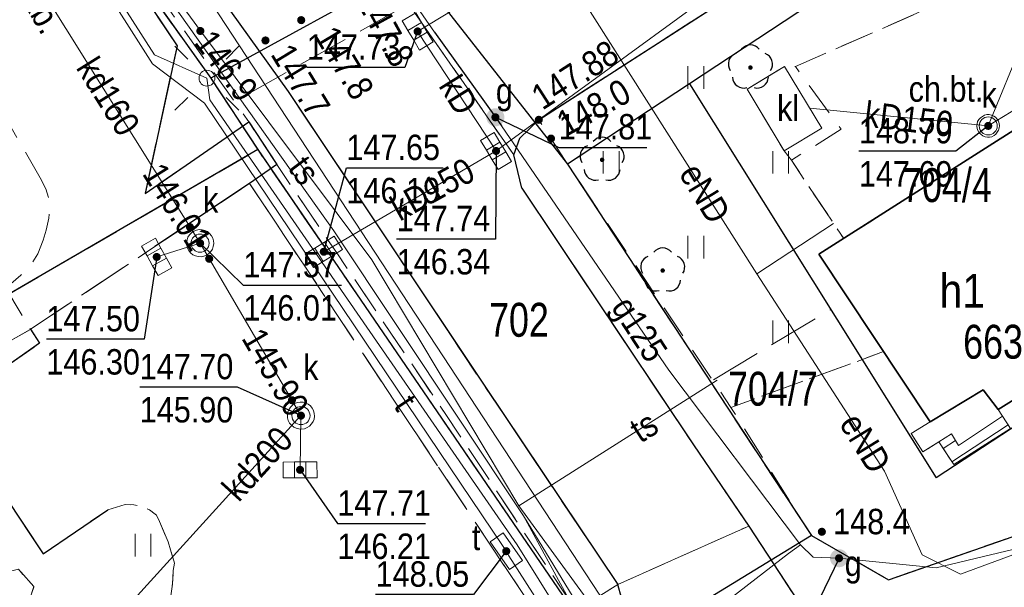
# Model space of a CAD drawing. Header units: metres. Extents: x 5548743 to 5556416, y 5707500 to 5714000.
# Tile 181 of 203: x 5554424 to 5554468, y 5710543 to 5710568. Entities that reach past the tile are written whole.
import ezdxf
from ezdxf.enums import TextEntityAlignment as Align

# ---------------------------------------------------------------- set-up
doc = ezdxf.new("R2010")
doc.units = ezdxf.units.M
doc.header["$MEASUREMENT"] = 0
for name, pattern in [('1.5_0.75', [2.25, 1.5, -0.75]), ('2.25_0.75', [3, 2.25, -0.75]), ('219-1000', [0])]:
    doc.linetypes.add(name, pattern=pattern)
doc.layers.get('0').update_dxf_attribs({"color": 2, "linetype": 'CONTINUOUS', "lineweight": 5})
for name, color, linetype in [('211-numer działki ewidencyjnej', 7, 'CONTINUOUS'), ('218-kontur użytku gruntowego', 7, 'CONTINUOUS'), ('219-działka ewidencyjna', 7, 'CONTINUOUS'), ('312-budynek ewidencyjny', 7, 'CONTINUOUS'), ('312-oznaczenie budynku ewidencyjnego', 7, 'CONTINUOUS'), ('312-oznaczenie budynku ewidencyjnego-Atr117', 7, 'CONTINUOUS'), ('352-schody', 7, 'CONTINUOUS'), ('chodnik', 7, 'CONTINUOUS'), ('chodnik-Atr17', 7, 'CONTINUOUS'), ('drzewo liściaste', 7, 'CONTINUOUS'), ('inny obiekt trwale związany z budynkiem (powierzchnia)', 7, 'CONTINUOUS'), ('jezdnia', 7, 'CONTINUOUS'), ('jezdnia-Atr17', 7, 'CONTINUOUS'), ('komora podziemna', 7, 'CONTINUOUS'), ('kratka ściekowa', 7, 'CONTINUOUS'), ('krawężnik', 7, 'CONTINUOUS'), ('latarnia', 7, 'CONTINUOUS'), ('obudowa ochronna przewodu', 7, 'CONTINUOUS'), ('osadnik  szambo', 7, 'CONTINUOUS'), ('osadnik  szambo-Atr17', 7, 'CONTINUOUS'), ('pikieta naturalna', 7, 'CONTINUOUS'), ('pikieta naturalna-Atr2', 7, 'CONTINUOUS'), ('pikieta sztuczna', 7, 'CONTINUOUS'), ('pikieta sztuczna-Atr2', 7, 'CONTINUOUS'), ('przewód elektroenergetyczny podziemny', 7, 'CONTINUOUS'), ('przewód elektroenergetyczny podziemny-Atr1', 7, 'CONTINUOUS'), ('przewód gazowy', 7, 'CONTINUOUS'), ('przewód gazowy-Atr1', 7, 'CONTINUOUS'), ('przewód kanalizacyjny', 7, 'CONTINUOUS'), ('przewód kanalizacyjny-Atr1', 7, 'CONTINUOUS'), ('przewód telekomunikacyjny podziemny', 7, 'CONTINUOUS'), ('przewód telekomunikacyjny podziemny - ob. projektowany', 7, 'CONTINUOUS'), ('przewód telekomunikacyjny podziemny-Atr1', 7, 'CONTINUOUS'), ('rzedna', 7, 'CONTINUOUS'), ('rzedna-Atr2', 7, 'CONTINUOUS'), ('rzedna-Atr3', 7, 'CONTINUOUS'), ('studnia kanalizacyjna', 7, 'CONTINUOUS'), ('szafa telekomunikacyjna lub kontener', 7, 'CONTINUOUS'), ('szafa telekomunikacyjna lub kontener-Atr17', 7, 'CONTINUOUS'), ('trawnik', 7, 'CONTINUOUS'), ('właz do komory lub kanału - okrągły', 7, 'CONTINUOUS'), ('właz do komory lub kanału - okrągły-Atr17', 7, 'CONTINUOUS'), ('zasuwa lub zawór', 7, 'CONTINUOUS'), ('zasuwa lub zawór-Atr17', 7, 'CONTINUOUS')]:
    doc.layers.add(name, color=color, linetype=linetype)
doc.styles.get("Standard").update_dxf_attribs({"font": 'Working1250', "width": 0.75})

# ---------------------------------------------------------------- blocks, each defined once
blk = doc.blocks.new('TU04')
at = {"color": 0, "linetype": 'Continuous', "lineweight": 13}
for p, q in [((0, 0), (0, 1)), ((0.7, 0), (0.7, 1))]:
    blk.add_line(p, q, dxfattribs=at)
blk = doc.blocks.new('PW01')
at = {"linetype": 'Continuous', "lineweight": 13}
h = blk.add_hatch(color=0, dxfattribs=at)
edge = h.paths.add_edge_path()
edge.add_arc((0, 0), 0.18, 0, 360)
blk = doc.blocks.new('US05')
at = {"color": 0, "linetype": 'Continuous', "lineweight": 13}
for p, q in [((-0.75, -0.35), (-0.75, 0.35)), ((-0.75, 0.35), (-0.25, 0.35)), ((-0.25, -0.35), (-0.25, 0.35)), ((-0.25, 0.35), (0.25, 0.35)), ((0.25, -0.35), (0.25, 0.35)), ((0.25, 0.35), (0.75, 0.35)), ((0.75, -0.35), (0.75, 0.35)), ((-0.75, -0.35), (-0.25, -0.35)), ((-0.25, -0.35), (0.25, -0.35)), ((0.25, -0.35), (0.75, -0.35))]:
    blk.add_line(p, q, dxfattribs=at)
blk = doc.blocks.new('US22')
at = {"color": 0, "linetype": 'Continuous', "lineweight": 0}
blk.add_circle((0, 0), 0.4, dxfattribs=at)
blk = doc.blocks.new('SM01')
at = {"color": 0, "linetype": 'Continuous', "lineweight": 13}
for p, q in [((-0.848, 0.848), (-1.414, 1.414)), ((0.849, 0.848), (1.414, 1.414)), ((-0.848, -0.849), (-1.414, -1.414)), ((0.849, -0.849), (1.414, -1.414))]:
    blk.add_line(p, q, dxfattribs=at)
blk.add_circle((0, 0), 0.35, dxfattribs=at)
blk = doc.blocks.new('OP021')
at = {"linetype": 'Continuous', "lineweight": 13}
h = blk.add_hatch(color=0, dxfattribs=at)
edge = h.paths.add_edge_path()
edge.add_arc((0, 0), 0.1, 0, 360)
at = {"color": 0, "linetype": 'Continuous', "lineweight": -3}
for centre, start, end in [((0, 0.5), 38.316, 141.684), ((-0.476, 0.154), 110.388, 213.756), ((0.476, 0.154), 326.244, 69.612), ((-0.294, -0.404), 182.272, 285.64), ((0.294, -0.404), 254.36, 357.728), ((0.294, -0.404), 254.36, 357.728)]:
    blk.add_arc(centre, 0.5, start, end, dxfattribs=at)
blk = doc.blocks.new('US25')
at = {"linetype": 'Continuous', "lineweight": 13}
h = blk.add_hatch(color=0, dxfattribs=at)
edge = h.paths.add_edge_path()
edge.add_arc((0, 0), 0.4, 0, 360)
blk = doc.blocks.new('US20')
at = {"color": 0, "linetype": 'Continuous', "lineweight": 13}
for p, q in [((-0.75, -0.35), (-0.75, 0.35)), ((-0.75, 0.35), (0.75, 0.35)), ((0.75, -0.35), (0.75, 0.35)), ((-0.75, -0.35), (0.75, -0.35))]:
    blk.add_line(p, q, dxfattribs=at)

msp = doc.modelspace()

# ---------------------------------------------------------------- linework, layer by layer
at = {"layer": '218-kontur użytku gruntowego', "color": 70, "linetype": '1.5_0.75', "lineweight": 18, "flags": 128}
for points in [[(5554432.55, 5710565.37), (5554419.53, 5710583.6)], [(5554419.53, 5710583.6), (5554432.55, 5710565.37)], [(5554467.54, 5710574.23), (5554453.72, 5710565.12)], [(5554453.72, 5710565.12), (5554467.54, 5710574.23)], [(5554434.63, 5710562.21), (5554432.55, 5710565.37)], [(5554432.55, 5710565.37), (5554434.63, 5710562.21)], [(5554453.72, 5710565.12), (5554448.33, 5710561.57)], [(5554448.33, 5710561.57), (5554453.72, 5710565.12)], [(5554397.9, 5710540.87), (5554434.63, 5710562.21)], [(5554434.63, 5710562.21), (5554397.9, 5710540.87)], [(5554450.09, 5710539.61), (5554434.63, 5710562.21)], [(5554434.63, 5710562.21), (5554450.09, 5710539.61)], [(5554448.33, 5710561.57), (5554459.12, 5710545.13)], [(5554459.12, 5710545.13), (5554448.33, 5710561.57)], [(5554462.53, 5710543.18), (5554473.56, 5710547.01)], [(5554473.56, 5710547.01), (5554462.53, 5710543.18)], [(5554459.12, 5710545.13), (5554462.53, 5710543.18)], [(5554462.53, 5710543.18), (5554459.12, 5710545.13)]]:
    msp.add_lwpolyline(points, dxfattribs=at)
at = {"layer": '219-działka ewidencyjna', "color": 94, "linetype": '219-1000', "lineweight": 30, "flags": 128}
for points in [[(5554419.53, 5710583.6), (5554432.55, 5710565.37)], [(5554467.54, 5710574.23), (5554453.72, 5710565.12)], [(5554441.5, 5710570.28), (5554432.55, 5710565.37)], [(5554441.5, 5710570.28), (5554448.33, 5710561.57)], [(5554432.55, 5710565.37), (5554434.63, 5710562.21)], [(5554453.72, 5710565.12), (5554448.33, 5710561.57)], [(5554453.72, 5710565.12), (5554464.64, 5710547.68)], [(5554434.63, 5710562.21), (5554397.9, 5710540.87)], [(5554434.63, 5710562.21), (5554450.09, 5710539.61)], [(5554448.33, 5710561.57), (5554459.12, 5710545.13)], [(5554474.55, 5710554.18), (5554464.64, 5710547.68)], [(5554462.53, 5710543.18), (5554473.56, 5710547.01)], [(5554459.12, 5710545.13), (5554450.09, 5710539.61)], [(5554459.12, 5710545.13), (5554462.53, 5710543.18)]]:
    msp.add_lwpolyline(points, dxfattribs=at)
at = {"layer": '312-budynek ewidencyjny', "color": 252, "linetype": 'Continuous', "lineweight": 35, "flags": 128}
for points in [[(5554459.45, 5710557.58), (5554469.2, 5710563.79)], [(5554464.37, 5710550.16), (5554459.45, 5710557.58)], [(5554474.12, 5710554.93), (5554467.38, 5710550.71)], [(5554466.71, 5710551.58), (5554464.37, 5710550.16)], [(5554467.38, 5710550.71), (5554466.71, 5710551.58)]]:
    msp.add_lwpolyline(points, dxfattribs=at)
at = {"layer": '352-schody', "color": 252, "linetype": 'Continuous', "lineweight": 18, "flags": 128}
msp.add_lwpolyline([(5554464.76, 5710549.28), (5554465.31, 5710549.64), (5554465.63, 5710549.12), (5554467.57, 5710550.42), (5554467.93, 5710549.87), (5554465.42, 5710548.27)], close=True, dxfattribs=at)
msp.add_lwpolyline([(5554464.76, 5710549.28), (5554465.31, 5710549.64), (5554465.63, 5710549.12), (5554467.57, 5710550.42), (5554467.93, 5710549.87), (5554465.42, 5710548.27)], close=True, dxfattribs=at)
for points in [[(5554465.334, 5710548.401), (5554467.826, 5710550.029)], [(5554464.951, 5710548.987), (5554465.494, 5710549.341)]]:
    msp.add_lwpolyline(points, dxfattribs=at)
at = {"layer": 'chodnik', "color": 252, "linetype": '1.5_0.75', "lineweight": 18, "flags": 128}
for points in [[(5554409.6, 5710545.62), (5554415.1, 5710548.81), (5554424.57, 5710554.26), (5554423.48, 5710556.08), (5554421.45, 5710554.89), (5554419.97, 5710557.46), (5554419.57, 5710558.15), (5554416.73, 5710556.51), (5554417.08, 5710555.92), (5554418.62, 5710553.3), (5554415.59, 5710551.64), (5554414.79, 5710552.95), (5554411.31, 5710550.93), (5554410.54, 5710552.2), (5554410.21, 5710552.76), (5554407.17, 5710551.01), (5554407.6, 5710550.29), (5554409.1, 5710547.77), (5554402.53, 5710543.98), (5554402, 5710544.89), (5554401.03, 5710544.35), (5554386.59, 5710567.79), (5554374.1, 5710581.99), (5554358.19, 5710600.16), (5554356.05, 5710597.82), (5554384.2, 5710565.77), (5554398.04, 5710543.15), (5554393.98, 5710542.22), (5554393.69, 5710541.86), (5554394.87, 5710540.63), (5554399, 5710541.59), (5554401.02, 5710538.25), (5554402.9, 5710535.82), (5554401.94, 5710535.09), (5554403.5, 5710533.11), (5554404.4, 5710533.82), (5554408.42, 5710528.67), (5554407.51, 5710528), (5554409.02, 5710525.97), (5554409.97, 5710526.73), (5554411.75, 5710524.49), (5554416.03, 5710519.11), (5554418.7, 5710520.56), (5554418.31, 5710521.08), (5554416.25, 5710523.69), (5554414.24, 5710526.31), (5554408.62, 5710533.5), (5554406.48, 5710536.28), (5554403.82, 5710539.7), (5554402.71, 5710541.62)], [(5554450.55, 5710542.97), (5554444.67, 5710551.74), (5554435.98, 5710564.78), (5554432.11, 5710570.18), (5554429.32, 5710574.04), (5554424.96, 5710579.93), (5554421.57, 5710584.7), (5554420.33, 5710583.2), (5554423.22, 5710578.68), (5554430.43, 5710568.81), (5554434.23, 5710563.44), (5554435.47, 5710561.55), (5554438.15, 5710557.6), (5554442.92, 5710550.53), (5554448.71, 5710541.81)], [(5554467.03, 5710576.39), (5554467.54, 5710574.23), (5554468.85, 5710570.46), (5554472.2, 5710560.9), (5554471.58, 5710560.09), (5554470.99, 5710559.7), (5554474.12, 5710554.93), (5554467.38, 5710550.71), (5554467.93, 5710549.87), (5554465.42, 5710548.27), (5554464.76, 5710549.28), (5554464.04, 5710548.83), (5554463.53, 5710549.65), (5554464.37, 5710550.16), (5554462.31, 5710553.27), (5554455.56, 5710550.8), (5554459.12, 5710545.13), (5554462.53, 5710543.18), (5554473.56, 5710547.01), (5554480.47, 5710549.41), (5554474.95, 5710560.55), (5554471.57, 5710570.9), (5554469.49, 5710578.01)], [(5554460.55, 5710558.27), (5554469.2, 5710563.79), (5554471.58, 5710560.09), (5554472.2, 5710560.9), (5554468.85, 5710570.46), (5554458.41, 5710565.89), (5554460.44, 5710563.11), (5554458.23, 5710561.74)], [(5554416.25, 5710523.69), (5554418.31, 5710521.08), (5554418.67, 5710522.47), (5554419.62, 5710522.66), (5554419.96, 5710523.65), (5554420.91, 5710523.88), (5554421.2, 5710524.77), (5554422.2, 5710524.98), (5554422.57, 5710526.02), (5554423, 5710526.28), (5554422.56, 5710527.53), (5554422.21, 5710528.72), (5554422.02, 5710529.61), (5554421.77, 5710529.57), (5554421.44, 5710528.53), (5554420.47, 5710528.35), (5554419.81, 5710529.04), (5554418.81, 5710528.84), (5554418.15, 5710529.53), (5554418.42, 5710530.5), (5554419.35, 5710530.72), (5554419.67, 5710531.68), (5554418.95, 5710532.49), (5554419.29, 5710533.47), (5554420.27, 5710533.65), (5554420.91, 5710532.95), (5554421.91, 5710533.16), (5554422.21, 5710534.11), (5554421.54, 5710534.91), (5554421.77, 5710535.86), (5554422.76, 5710536.09), (5554423.1, 5710537.09), (5554424.01, 5710537.29), (5554424.79, 5710536.43), (5554425.05, 5710536.67), (5554426.14, 5710537.52), (5554426.31, 5710537.61), (5554425.25, 5710538.62), (5554425.53, 5710539.51), (5554426.47, 5710539.7), (5554426.78, 5710540.65), (5554426.1, 5710541.44), (5554425.08, 5710541.22), (5554424.42, 5710541.96), (5554424.73, 5710542.88), (5554424.04, 5710543.64), (5554423.01, 5710543.39), (5554422.67, 5710542.45), (5554421.72, 5710542.21), (5554421.06, 5710542.9), (5554421.3, 5710543.86), (5554420.73, 5710544.48), (5554421.07, 5710545.43), (5554420.37, 5710546.19), (5554419.36, 5710545.95), (5554419.01, 5710544.97), (5554418.05, 5710544.73), (5554417.41, 5710545.45), (5554417.69, 5710546.4), (5554416.95, 5710547.19), (5554415.94, 5710546.93), (5554415.31, 5710547.69), (5554415.49, 5710548.3), (5554415.1, 5710548.81), (5554409.6, 5710545.62), (5554409.85, 5710545.29), (5554409.61, 5710544.58), (5554410.32, 5710543.84), (5554410.11, 5710542.98), (5554409.12, 5710542.67), (5554408.87, 5710541.88), (5554407.93, 5710541.56), (5554407.56, 5710540.65), (5554406.63, 5710540.37), (5554406.32, 5710539.35), (5554407.01, 5710538.56), (5554408, 5710538.75), (5554408.63, 5710538.15), (5554408.4, 5710537.11), (5554406.64, 5710536.67), (5554406.48, 5710536.28), (5554408.62, 5710533.5), (5554409.27, 5710533.64), (5554409.59, 5710534.56), (5554410.45, 5710534.8), (5554411.15, 5710534.11), (5554412.14, 5710534.31), (5554412.82, 5710533.65), (5554412.59, 5710532.68), (5554413.31, 5710531.94), (5554414.26, 5710532.12), (5554414.9, 5710531.46), (5554414.67, 5710530.56), (5554413.74, 5710530.3), (5554413.39, 5710529.31), (5554414.05, 5710528.59), (5554413.81, 5710527.68), (5554414.53, 5710526.85), (5554415.56, 5710527.04), (5554416.17, 5710526.44), (5554415.88, 5710525.47), (5554416.58, 5710524.67)], [(5554425.75, 5710529.8), (5554425.81, 5710529.6), (5554426.08, 5710528.67), (5554426.29, 5710528.2), (5554426.77, 5710527.04), (5554427.22, 5710526.64), (5554428.06, 5710526.15), (5554429.02, 5710525.66), (5554433.01, 5710525.89), (5554437.5, 5710528.21), (5554440.1, 5710529.43), (5554442.88, 5710530.78), (5554447.4, 5710532.83), (5554448.6, 5710533.68), (5554449.39, 5710534.73), (5554450.07, 5710535.93), (5554450.66, 5710537.42), (5554451.01, 5710538.73), (5554451.08, 5710540.23), (5554450.88, 5710541.78), (5554450.55, 5710542.97), (5554448.71, 5710541.81), (5554448.82, 5710540.79), (5554448.86, 5710539.7), (5554448.82, 5710538.89), (5554448.59, 5710538.09), (5554448.33, 5710537.37), (5554447.97, 5710536.56), (5554447.66, 5710536.04), (5554447.23, 5710535.45), (5554446.81, 5710535.06), (5554446.27, 5710534.72), (5554443.32, 5710533.38), (5554438.66, 5710531.16), (5554435.72, 5710529.81), (5554431.66, 5710527.63), (5554431.07, 5710527.51), (5554430.48, 5710527.46), (5554429.99, 5710527.54), (5554429.42, 5710527.8), (5554428.79, 5710528.12), (5554428.18, 5710528.57), (5554427.49, 5710529.3), (5554427.12, 5710529.62), (5554426.66, 5710529.81)]]:
    msp.add_lwpolyline(points, close=True, dxfattribs=at)
at = {"layer": 'inny obiekt trwale związany z budynkiem (powierzchnia)', "color": 252, "linetype": 'Continuous', "lineweight": 18, "flags": 128}
msp.add_lwpolyline([(5554464.37, 5710550.16), (5554466.71, 5710551.58), (5554467.38, 5710550.71), (5554467.57, 5710550.42), (5554465.63, 5710549.12), (5554465.31, 5710549.64), (5554464.76, 5710549.28), (5554464.04, 5710548.83), (5554463.53, 5710549.65)], close=True, dxfattribs=at)
at = {"layer": 'jezdnia', "color": 252, "linetype": '2.25_0.75', "lineweight": 18, "flags": 128}
for points in [[(5554445.95, 5710561.98), (5554446.22, 5710562.71), (5554447.06, 5710563.53), (5554467.03, 5710576.39), (5554469.49, 5710578.02), (5554478.11, 5710583.72), (5554479.02, 5710584.18), (5554480, 5710584.44), (5554481, 5710584.5), (5554482.06, 5710584.33), (5554483.01, 5710583.96), (5554483.8, 5710583.33), (5554484.3, 5710582.62), (5554486.11, 5710578.27), (5554490.54, 5710580.29), (5554488.04, 5710585.42), (5554487.17, 5710586.64), (5554486.27, 5710587.79), (5554485.11, 5710588.86), (5554483.76, 5710589.83), (5554482.84, 5710590.24), (5554481.87, 5710590.54), (5554480.88, 5710590.71), (5554479.86, 5710590.64), (5554478.8, 5710590.41), (5554471.11, 5710585.9), (5554442.5, 5710568.43), (5554441.78, 5710568.52), (5554441.22, 5710568.77)], [(5554450.55, 5710542.97), (5554456.35, 5710545.55), (5554453.9, 5710549.14), (5554446.31, 5710560.51), (5554445.95, 5710561.98), (5554441.22, 5710568.77), (5554439.95, 5710569.9), (5554438.36, 5710572.05), (5554434.35, 5710577.59), (5554431.23, 5710581.96), (5554429.47, 5710584.39), (5554421.57, 5710584.7), (5554424.96, 5710579.93), (5554429.32, 5710574.04), (5554432.11, 5710570.18), (5554435.98, 5710564.78), (5554444.67, 5710551.74)], [(5554420.99, 5710581.56), (5554418.77, 5710584.58), (5554415.21, 5710582.59), (5554414.55, 5710582.34), (5554414.11, 5710582.2), (5554413.55, 5710582.13), (5554413.04, 5710582.14), (5554412.51, 5710582.29), (5554411.66, 5710582.55), (5554414.34, 5710577.69), (5554415.17, 5710577.59), (5554415.54, 5710577.46), (5554425, 5710560.96), (5554425.26, 5710560.48), (5554425.39, 5710560.01), (5554425.41, 5710559.65), (5554425.39, 5710559.18), (5554425.27, 5710558.65), (5554425.14, 5710558.2), (5554424.9, 5710557.6), (5554424.61, 5710557.13), (5554424.15, 5710556.65), (5554423.48, 5710556.08), (5554424.57, 5710554.26), (5554430.08, 5710557.92), (5554434.27, 5710560.71), (5554435.47, 5710561.55), (5554434.23, 5710563.44), (5554429.65, 5710560.27), (5554431.06, 5710566.8), (5554425.95, 5710574.48), (5554423.58, 5710577.82), (5554422.28, 5710573.08), (5554419.3, 5710578.33), (5554419.24, 5710578.65), (5554419.27, 5710578.99), (5554419.4, 5710579.6), (5554419.7, 5710580.14), (5554420.07, 5710580.7), (5554420.73, 5710581.38)], [(5554412.43, 5710514.29), (5554408.24, 5710510.92), (5554418.66, 5710508.44), (5554419.59, 5710509.15), (5554420.38, 5710509.5), (5554421.46, 5710509.6), (5554422.36, 5710509.47), (5554423.16, 5710509.24), (5554423.89, 5710508.85), (5554424.46, 5710508.45), (5554428.69, 5710502.64), (5554439.05, 5710488.34), (5554439.27, 5710487.75), (5554439.32, 5710487.1), (5554439.14, 5710486.55), (5554438.1, 5710485.76), (5554437.65, 5710485.71), (5554436.85, 5710485.85), (5554441.68, 5710479.01), (5554444.19, 5710480.86), (5554442.45, 5710483.36), (5554443.47, 5710484.11), (5554467.28, 5710501.44), (5554488.48, 5710516.77), (5554505.22, 5710528.95), (5554521.64, 5710540.81), (5554534.16, 5710549.88), (5554542.28, 5710555.84), (5554542.73, 5710556.08), (5554548.69, 5710558.31), (5554550.14, 5710558.79), (5554550.8, 5710559.03), (5554551.51, 5710559.12), (5554552.37, 5710559.08), (5554553.78, 5710558.9), (5554554.78, 5710558.61), (5554555.64, 5710558.2), (5554556.75, 5710557.41), (5554557.27, 5710556.62), (5554557.72, 5710555.64), (5554562.19, 5710557.43), (5554562.14, 5710560.52), (5554558, 5710570.33), (5554557.22, 5710570.54), (5554556.66, 5710571.02), (5554556.14, 5710571.5), (5554555.73, 5710572.18), (5554551.34, 5710570.77), (5554551.5, 5710569.95), (5554551.48, 5710569.22), (5554551.26, 5710568.27), (5554550.9, 5710567.4), (5554550.49, 5710566.63), (5554550, 5710565.93), (5554549.32, 5710565.24), (5554547.89, 5710564.5), (5554545.11, 5710563.32), (5554541.28, 5710561.94), (5554534.34, 5710559.41), (5554531.12, 5710560.98), (5554521.77, 5710557.63), (5554514.14, 5710555.67), (5554512.15, 5710552.94), (5554509.31, 5710551.99), (5554508.96, 5710551.99), (5554508.15, 5710552.25), (5554507.64, 5710552.54), (5554506.95, 5710553.08), (5554506.33, 5710553.74), (5554505.62, 5710554.6), (5554504.27, 5710557.08), (5554503.76, 5710559.81), (5554500.07, 5710560.85), (5554495.64, 5710558.86), (5554496.41, 5710557.66), (5554496.92, 5710556.29), (5554497.23, 5710555.1), (5554497.4, 5710553.9), (5554497.47, 5710552.1), (5554497.29, 5710550.89), (5554497.03, 5710549.78), (5554496.59, 5710548.91), (5554496.04, 5710547.96), (5554495.73, 5710547.56), (5554494.8, 5710547.25), (5554491.67, 5710548.63), (5554486.93, 5710547.1), (5554485.39, 5710546.56), (5554480.26, 5710544.86), (5554478.27, 5710541.32), (5554476.06, 5710540.6), (5554472.16, 5710539.33), (5554470.22, 5710538.71), (5554468.48, 5710538.32), (5554467.02, 5710538.21), (5554465.68, 5710538.2), (5554464.68, 5710538.33), (5554463.62, 5710538.55), (5554462.32, 5710538.98), (5554460.78, 5710539.89), (5554459.64, 5710540.79), (5554459.04, 5710541.45), (5554456.35, 5710545.55), (5554450.55, 5710542.97), (5554450.88, 5710541.78), (5554451.08, 5710540.23), (5554451.01, 5710538.73), (5554450.66, 5710537.42), (5554450.07, 5710535.93), (5554449.39, 5710534.73), (5554448.6, 5710533.68), (5554447.4, 5710532.83), (5554442.88, 5710530.78), (5554440.1, 5710529.43), (5554437.5, 5710528.21), (5554433.01, 5710525.89), (5554428.59, 5710523.58), (5554424.16, 5710521.11), (5554422.19, 5710520.04), (5554421.57, 5710519.67), (5554417.2, 5710517.18), (5554414.65, 5710515.66)], [(5554423.49, 5710524.76), (5554423.5, 5710524.08), (5554423.27, 5710523.12), (5554422.19, 5710520.04), (5554424.16, 5710521.11), (5554428.59, 5710523.58), (5554433.01, 5710525.89), (5554429.02, 5710525.66), (5554428.06, 5710526.15), (5554427.22, 5710526.64), (5554426.77, 5710527.04), (5554426.29, 5710528.2), (5554426.08, 5710528.67), (5554425.81, 5710529.6), (5554425.75, 5710529.8), (5554425.68, 5710530.16), (5554425.67, 5710530.74), (5554425.75, 5710531.22), (5554425.92, 5710531.76), (5554426.18, 5710532.33), (5554426.53, 5710532.87), (5554426.9, 5710533.34), (5554427.37, 5710533.84), (5554427.88, 5710534.29), (5554431.3, 5710536.35), (5554431.9, 5710536.68), (5554432.79, 5710537.03), (5554433.3, 5710537.11), (5554433.82, 5710537.08), (5554434.46, 5710536.98), (5554435.04, 5710536.81), (5554435.57, 5710536.62), (5554436.05, 5710536.38), (5554436.49, 5710536.06), (5554436.99, 5710535.62), (5554437.38, 5710535.1), (5554439.15, 5710532.63), (5554448.02, 5710538.58), (5554448.29, 5710538.82), (5554448.5, 5710539), (5554448.52, 5710539.31), (5554434.27, 5710560.71), (5554430.08, 5710557.92), (5554424.57, 5710554.26), (5554424.97, 5710553.64), (5554420.86, 5710550.76), (5554425.14, 5710544.32), (5554427.99, 5710546.27), (5554428.77, 5710546.5), (5554429.14, 5710546.49), (5554429.5, 5710546.43), (5554429.84, 5710546.27), (5554430.15, 5710546.04), (5554430.29, 5710545.76), (5554430.67, 5710544.85), (5554430.94, 5710543.91), (5554430.89, 5710543.59), (5554430.85, 5710542.88), (5554430.75, 5710542.26), (5554430.35, 5710541.02), (5554429.91, 5710540.35), (5554429.16, 5710539.47), (5554428.71, 5710539.04), (5554426.31, 5710537.61), (5554426.14, 5710537.52), (5554425.05, 5710536.67), (5554424.79, 5710536.43), (5554424.46, 5710536.13), (5554423.82, 5710535.42), (5554423.29, 5710534.63), (5554422.8, 5710533.88), (5554422.53, 5710533.17), (5554422.22, 5710532.26), (5554421.97, 5710531.2), (5554422.02, 5710529.61), (5554422.21, 5710528.72), (5554422.56, 5710527.53), (5554423, 5710526.28), (5554423.34, 5710525.67), (5554423.44, 5710525.37)]]:
    msp.add_lwpolyline(points, close=True, dxfattribs=at)
at = {"layer": 'komora podziemna', "color": 34, "linetype": 'Continuous', "lineweight": 18, "flags": 128}
for points in [[(5554431.66, 5710557.64), (5554431.58, 5710557.74), (5554431.52, 5710557.85), (5554431.49, 5710557.97), (5554431.48, 5710558.09), (5554431.5, 5710558.22), (5554431.54, 5710558.33), (5554431.61, 5710558.44), (5554431.7, 5710558.53), (5554431.8, 5710558.6), (5554431.92, 5710558.65), (5554432.04, 5710558.67), (5554432.17, 5710558.66), (5554432.29, 5710558.63), (5554432.4, 5710558.58), (5554432.5, 5710558.5), (5554432.58, 5710558.4), (5554432.64, 5710558.29), (5554432.67, 5710558.17), (5554432.68, 5710558.05), (5554432.66, 5710557.92), (5554432.62, 5710557.81), (5554432.55, 5710557.7), (5554432.46, 5710557.61), (5554432.36, 5710557.54), (5554432.24, 5710557.49), (5554432.12, 5710557.47), (5554431.99, 5710557.48), (5554431.87, 5710557.51), (5554431.76, 5710557.56)], [(5554436.12, 5710550.01), (5554436.04, 5710550.11), (5554435.98, 5710550.22), (5554435.95, 5710550.34), (5554435.94, 5710550.46), (5554435.96, 5710550.59), (5554436, 5710550.7), (5554436.07, 5710550.81), (5554436.16, 5710550.9), (5554436.26, 5710550.97), (5554436.38, 5710551.02), (5554436.5, 5710551.04), (5554436.63, 5710551.03), (5554436.75, 5710551), (5554436.86, 5710550.95), (5554436.96, 5710550.87), (5554437.04, 5710550.77), (5554437.1, 5710550.66), (5554437.13, 5710550.54), (5554437.14, 5710550.42), (5554437.12, 5710550.29), (5554437.08, 5710550.18), (5554437.01, 5710550.07), (5554436.92, 5710549.98), (5554436.82, 5710549.91), (5554436.7, 5710549.86), (5554436.58, 5710549.84), (5554436.45, 5710549.85), (5554436.33, 5710549.88), (5554436.22, 5710549.93)]]:
    msp.add_lwpolyline(points, close=True, dxfattribs=at)
at = {"layer": 'krawężnik', "color": 252, "linetype": 'Continuous', "lineweight": 25, "flags": 128}
for points in [[(5554421.57, 5710584.7), (5554424.96, 5710579.93), (5554429.32, 5710574.04), (5554432.11, 5710570.18), (5554435.98, 5710564.78), (5554444.67, 5710551.74), (5554450.55, 5710542.97)], [(5554446.31, 5710560.51), (5554445.95, 5710561.98), (5554446.22, 5710562.71), (5554447.06, 5710563.53), (5554467.03, 5710576.39), (5554469.49, 5710578.02), (5554478.11, 5710583.72), (5554479.02, 5710584.18), (5554480, 5710584.44), (5554481, 5710584.5), (5554482.06, 5710584.33), (5554483.01, 5710583.96), (5554483.8, 5710583.33), (5554484.3, 5710582.62), (5554486.11, 5710578.27)], [(5554423.58, 5710577.82), (5554425.95, 5710574.48), (5554431.06, 5710566.8), (5554429.65, 5710560.27), (5554434.23, 5710563.44), (5554435.47, 5710561.55), (5554434.27, 5710560.71), (5554430.08, 5710557.92)], [(5554446.31, 5710560.51), (5554453.9, 5710549.14), (5554456.35, 5710545.55)], [(5554424.57, 5710554.26), (5554424.97, 5710553.64), (5554420.86, 5710550.76), (5554425.14, 5710544.32), (5554427.99, 5710546.27)], [(5554456.35, 5710545.55), (5554459.04, 5710541.45), (5554459.64, 5710540.79), (5554460.78, 5710539.89), (5554462.32, 5710538.98), (5554463.62, 5710538.55), (5554464.68, 5710538.33), (5554465.68, 5710538.2), (5554467.02, 5710538.21), (5554468.48, 5710538.32)], [(5554408.24, 5710510.92), (5554412.43, 5710514.29), (5554414.65, 5710515.66), (5554417.2, 5710517.18), (5554421.57, 5710519.67), (5554422.19, 5710520.04), (5554424.16, 5710521.11), (5554428.59, 5710523.58), (5554433.01, 5710525.89), (5554437.5, 5710528.21), (5554440.1, 5710529.43), (5554442.88, 5710530.78), (5554447.4, 5710532.83), (5554448.6, 5710533.68), (5554449.39, 5710534.73), (5554450.07, 5710535.93), (5554450.66, 5710537.42), (5554451.01, 5710538.73), (5554451.08, 5710540.23), (5554450.88, 5710541.78), (5554450.55, 5710542.97)]]:
    msp.add_lwpolyline(points, dxfattribs=at)
at = {"layer": 'obudowa ochronna przewodu', "color": 252, "linetype": 'Continuous', "lineweight": 25, "flags": 128}
msp.add_lwpolyline([(5554442.44, 5710567.41), (5554445.14, 5710563.64), (5554445.41, 5710563.26)], dxfattribs=at)
at = {"layer": 'osadnik  szambo', "color": 34, "linetype": 'Continuous', "lineweight": 18, "flags": 128}
msp.add_lwpolyline([(5554457.91, 5710562.15), (5554456.27, 5710564.89), (5554457.93, 5710565.89), (5554459.58, 5710563.16)], close=True, dxfattribs=at)
at = {"layer": 'przewód elektroenergetyczny podziemny', "color": 1, "linetype": 'Continuous', "lineweight": 18, "flags": 128}
for points in [[(5554447.43, 5710536.26), (5554449.38, 5710538.96), (5554449.1, 5710539.91), (5554446.11, 5710544.72), (5554432.51, 5710564.42), (5554432.38, 5710565.37), (5554430.06, 5710566.41), (5554417.46, 5710586.08)], [(5554447.05, 5710571.93), (5554456.71, 5710556.71)], [(5554456.71, 5710556.71), (5554460.1, 5710558.94)], [(5554456.71, 5710556.71), (5554462.35, 5710547.98), (5554464.02, 5710544.28), (5554465.71, 5710543.42), (5554488.21, 5710551.73)]]:
    msp.add_lwpolyline(points, dxfattribs=at)
at = {"layer": 'przewód gazowy', "color": 40, "linetype": 'Continuous', "lineweight": 18, "flags": 128}
for points in [[(5554458.63, 5710544.72), (5554452.81, 5710552.45), (5554445.41, 5710563.26), (5554445.14, 5710563.64), (5554442.44, 5710567.41), (5554430.23, 5710585.03), (5554427.69, 5710587.53), (5554416.65, 5710602.98)], [(5554458.63, 5710544.72), (5554459.19, 5710544.18), (5554460.34, 5710544.13), (5554464.63, 5710543.71), (5554473.57, 5710545.84), (5554492.46, 5710552.44), (5554496.44, 5710554.43), (5554504.73, 5710557.18), (5554535.09, 5710563.07), (5554548.06, 5710567.83)], [(5554458.63, 5710544.72), (5554458.1, 5710544.34), (5554451.6, 5710539.31), (5554451.16, 5710539.12), (5554449.01, 5710537.31), (5554447.71, 5710535.78), (5554439.6, 5710531.12), (5554415.09, 5710517.86), (5554410.42, 5710514.68), (5554410.59, 5710513.89), (5554417.1, 5710505.78)], [(5554458.63, 5710544.72), (5554458.1, 5710544.34), (5554451.6, 5710539.31), (5554451.16, 5710539.12), (5554449.01, 5710537.31), (5554447.71, 5710535.78), (5554439.6, 5710531.12), (5554415.09, 5710517.86), (5554410.42, 5710514.68), (5554410.59, 5710513.89), (5554417.1, 5710505.78)]]:
    msp.add_lwpolyline(points, dxfattribs=at)
at = {"layer": 'przewód kanalizacyjny', "color": 34, "linetype": 'Continuous', "lineweight": 18, "flags": 128}
for points in [[(5554482.09, 5710589.07), (5554445.17, 5710562.15)], [(5554436.54, 5710550.44), (5554432.08, 5710558.07), (5554421.68, 5710574.68), (5554420.88, 5710581.74)], [(5554466.94, 5710563.26), (5554473.24, 5710578.62)], [(5554441.7, 5710567.44), (5554454.96, 5710575.49)], [(5554445.17, 5710562.15), (5554441.7, 5710567.44)], [(5554466.94, 5710563.26), (5554468.63, 5710564.29), (5554480.43, 5710564.43)], [(5554459.05, 5710564.05), (5554466.94, 5710563.26)], [(5554445.17, 5710562.15), (5554437.55, 5710557.69)], [(5554430.16, 5710557.46), (5554432.08, 5710558.07)], [(5554430.94, 5710510.08), (5554421.93, 5710525.08), (5554420.92, 5710527.11), (5554423.38, 5710535.95), (5554436.54, 5710550.44)], [(5554436.54, 5710550.44), (5554436.5, 5710548.04)]]:
    msp.add_lwpolyline(points, dxfattribs=at)
at = {"layer": 'przewód telekomunikacyjny podziemny', "color": 30, "linetype": 'Continuous', "lineweight": 18, "flags": 128}
for points in [[(5554446.39, 5710546), (5554438, 5710558.61), (5554420.23, 5710583.63), (5554400.56, 5710611.46), (5554390.86, 5710625.65), (5554379.37, 5710640.87), (5554363.85, 5710660.95), (5554356.41, 5710670.49), (5554340.96, 5710690.97), (5554324.08, 5710713.52), (5554322.07, 5710717.37), (5554318.83, 5710725.14), (5554317.4, 5710729.49), (5554313.96, 5710747.36), (5554310.1, 5710767.3), (5554307.07, 5710783.72), (5554304.42, 5710793.03), (5554300.46, 5710804.82), (5554292.87, 5710822.58)], [(5554463.96, 5710526.5), (5554462.85, 5710526.03), (5554461.35, 5710526.43), (5554450.63, 5710541.17), (5554432.61, 5710568.64), (5554418.97, 5710587.2), (5554405.21, 5710606.55), (5554390.24, 5710627.44), (5554367.89, 5710656.4), (5554350.5, 5710678.99), (5554328.33, 5710708.59)], [(5554451.62, 5710615.26), (5554451.25, 5710615.01), (5554445.5, 5710612.03), (5554439.88, 5710609.43), (5554431.8, 5710606.18), (5554420.5, 5710599.89), (5554413.04, 5710595.05), (5554418.43, 5710587.27), (5554421.85, 5710580.69), (5554423.62, 5710578.89), (5554425.07, 5710576.9), (5554428.95, 5710571.78), (5554432.09, 5710567.46), (5554439.67, 5710557.33), (5554446.17, 5710546.45), (5554449.55, 5710541.81), (5554450.74, 5710539.67), (5554440.28, 5710534.28), (5554434.87, 5710531.22), (5554426.77, 5710526.7), (5554421.99, 5710524.3), (5554412.76, 5710518.69), (5554409.67, 5710523.11), (5554408.89, 5710523.91)], [(5554417.46, 5710586.08), (5554417.53, 5710585.55), (5554429.97, 5710566), (5554432.27, 5710564.26), (5554445.48, 5710544.65), (5554445.62, 5710544.44), (5554445.73, 5710544.23), (5554449.01, 5710539.11), (5554441.92, 5710533.29), (5554441.76, 5710533.08), (5554441.56, 5710532.94), (5554421.13, 5710522.34)], [(5554446.17, 5710546.45), (5554454.95, 5710552.01)], [(5554459.32, 5710524.83), (5554446.39, 5710546)], [(5554458.1, 5710524.46), (5554446.39, 5710546)]]:
    msp.add_lwpolyline(points, dxfattribs=at)
at = {"layer": 'przewód telekomunikacyjny podziemny - ob. projektowany', "color": 30, "linetype": '2.25_0.75', "lineweight": 18, "flags": 128}
for points in [[(5554433.92, 5710564.52), (5554442.34, 5710569.24), (5554445.79, 5710570.61), (5554446.81, 5710571.3), (5554448.6, 5710572.49), (5554454.86, 5710576.18), (5554456.75, 5710577.29), (5554461.6, 5710580.24), (5554461.94, 5710580.44), (5554466.03, 5710583.31), (5554471.26, 5710586.77), (5554470.75, 5710587.7)], [(5554454.78, 5710552.03), (5554459.97, 5710555.13)]]:
    msp.add_lwpolyline(points, dxfattribs=at)
at = {"layer": 'rzedna-Atr2', "color": 252, "flags": 128}
for points in [[(5554441.7, 5710567.44), (5554441.13, 5710565.84), (5554436.8, 5710565.84)], [(5554445.14, 5710563.64), (5554447.94, 5710562.31), (5554451.832, 5710562.31)], [(5554466.94, 5710563.26), (5554465.5, 5710562.14), (5554461.217, 5710562.14)], [(5554445.17, 5710562.15), (5554445.15, 5710558.25), (5554440.772, 5710558.25)], [(5554437.55, 5710557.69), (5554438.55, 5710561.4), (5554442.833, 5710561.4)], [(5554432.08, 5710558.07), (5554433.99, 5710556.21), (5554438.328, 5710556.21)], [(5554430.16, 5710557.46), (5554429.6, 5710553.82), (5554425.278, 5710553.82)], [(5554436.54, 5710550.44), (5554433.73, 5710551.7), (5554429.408, 5710551.7)], [(5554436.5, 5710548.04), (5554438.15, 5710545.66), (5554442.042, 5710545.66)], [(5554445.62, 5710544.44), (5554444.17, 5710542.52), (5554439.84, 5710542.52)], [(5554460.34, 5710544.13), (5554458.82, 5710540.99), (5554454.497, 5710540.99)]]:
    msp.add_lwpolyline(points, dxfattribs=at)
at = {"layer": 'studnia kanalizacyjna', "color": 34, "linetype": 'Continuous', "lineweight": 18, "flags": 128}
msp.add_lwpolyline([(5554467.44, 5710563.27), (5554467.43, 5710563.17), (5554467.4, 5710563.07), (5554467.34, 5710562.98), (5554467.28, 5710562.9), (5554467.2, 5710562.83), (5554467.1, 5710562.78), (5554467, 5710562.76), (5554466.9, 5710562.76), (5554466.8, 5710562.78), (5554466.7, 5710562.82), (5554466.62, 5710562.88), (5554466.54, 5710562.96), (5554466.48, 5710563.05), (5554466.45, 5710563.15), (5554466.44, 5710563.25), (5554466.45, 5710563.35), (5554466.47, 5710563.45), (5554466.53, 5710563.54), (5554466.6, 5710563.62), (5554466.68, 5710563.68), (5554466.78, 5710563.73), (5554466.88, 5710563.76), (5554466.98, 5710563.76), (5554467.08, 5710563.74), (5554467.18, 5710563.69), (5554467.26, 5710563.64), (5554467.33, 5710563.56), (5554467.39, 5710563.47), (5554467.42, 5710563.37)], close=True, dxfattribs=at)
at = {"layer": 'trawnik', "color": 252, "linetype": '1.5_0.75', "lineweight": 18, "flags": 128}
for points in [[(5554467.03, 5710576.39), (5554447.06, 5710563.53), (5554448.33, 5710561.57), (5554455.56, 5710550.8), (5554462.31, 5710553.27), (5554459.45, 5710557.58), (5554460.55, 5710558.27), (5554458.23, 5710561.74), (5554457.91, 5710562.15), (5554456.27, 5710564.89), (5554457.93, 5710565.89), (5554458.41, 5710565.89), (5554468.85, 5710570.46), (5554467.54, 5710574.23)], [(5554434.27, 5710560.71), (5554448.52, 5710539.31), (5554448.5, 5710539), (5554448.29, 5710538.82), (5554448.02, 5710538.58), (5554439.15, 5710532.63), (5554437.38, 5710535.1), (5554436.99, 5710535.62), (5554436.49, 5710536.06), (5554436.05, 5710536.38), (5554435.57, 5710536.62), (5554435.04, 5710536.81), (5554434.46, 5710536.98), (5554433.82, 5710537.08), (5554433.3, 5710537.11), (5554432.79, 5710537.03), (5554431.9, 5710536.68), (5554431.3, 5710536.35), (5554427.88, 5710534.29), (5554427.37, 5710533.84), (5554426.9, 5710533.34), (5554426.53, 5710532.87), (5554426.18, 5710532.33), (5554425.92, 5710531.76), (5554425.75, 5710531.22), (5554425.67, 5710530.74), (5554425.68, 5710530.16), (5554425.75, 5710529.8), (5554426.66, 5710529.81), (5554427.12, 5710529.62), (5554427.49, 5710529.3), (5554428.18, 5710528.57), (5554428.79, 5710528.12), (5554429.42, 5710527.8), (5554429.99, 5710527.54), (5554430.48, 5710527.46), (5554431.07, 5710527.51), (5554431.66, 5710527.63), (5554435.72, 5710529.81), (5554438.66, 5710531.16), (5554443.32, 5710533.38), (5554446.27, 5710534.72), (5554446.81, 5710535.06), (5554447.23, 5710535.45), (5554447.66, 5710536.04), (5554447.97, 5710536.56), (5554448.33, 5710537.37), (5554448.59, 5710538.09), (5554448.82, 5710538.89), (5554448.86, 5710539.7), (5554448.82, 5710540.79), (5554448.71, 5710541.81), (5554442.92, 5710550.53), (5554438.15, 5710557.6), (5554435.47, 5710561.55)], [(5554425.14, 5710544.32), (5554420.86, 5710550.76), (5554424.97, 5710553.64), (5554424.57, 5710554.26), (5554415.1, 5710548.81), (5554415.49, 5710548.3), (5554415.31, 5710547.69), (5554415.94, 5710546.93), (5554416.95, 5710547.19), (5554417.69, 5710546.4), (5554417.41, 5710545.45), (5554418.05, 5710544.73), (5554419.01, 5710544.97), (5554419.36, 5710545.95), (5554420.37, 5710546.19), (5554421.07, 5710545.43), (5554420.73, 5710544.48), (5554421.3, 5710543.86), (5554421.06, 5710542.9), (5554421.72, 5710542.21), (5554422.67, 5710542.45), (5554423.01, 5710543.39), (5554424.04, 5710543.64), (5554424.73, 5710542.88), (5554424.42, 5710541.96), (5554425.08, 5710541.22), (5554426.1, 5710541.44), (5554426.78, 5710540.65), (5554426.47, 5710539.7), (5554425.53, 5710539.51), (5554425.25, 5710538.62), (5554426.31, 5710537.61), (5554428.71, 5710539.04), (5554429.16, 5710539.47), (5554429.91, 5710540.35), (5554430.35, 5710541.02), (5554430.61, 5710541.59), (5554430.75, 5710542.26), (5554430.85, 5710542.88), (5554430.89, 5710543.59), (5554430.94, 5710543.91), (5554430.67, 5710544.85), (5554430.29, 5710545.76), (5554430.15, 5710546.04), (5554429.84, 5710546.27), (5554429.5, 5710546.43), (5554429.14, 5710546.49), (5554428.77, 5710546.5), (5554427.99, 5710546.27)]]:
    msp.add_lwpolyline(points, close=True, dxfattribs=at)

# ---------------------------------------------------------------- block references
at = {"layer": 'drzewo liściaste', "color": 3, "linetype": 'Continuous', "lineweight": 18}
for p in [(5554456.42, 5710565.84), (5554449.86, 5710561.76), (5554452.54, 5710556.86)]:
    msp.add_blockref('OP021', p, dxfattribs=at)
at = {"layer": 'kratka ściekowa', "color": 34, "linetype": 'Continuous', "lineweight": 18}
for p, rotation in [((5554441.7, 5710567.44), 300.669), ((5554445.17, 5710562.15), 301.139), ((5554430.16, 5710557.46), 299.163), ((5554437.55, 5710557.69), 31.626), ((5554436.5, 5710548.04), 0.256)]:
    msp.add_blockref('US05', p, dxfattribs=dict(at, rotation=rotation))
at = {"layer": 'latarnia', "color": 252, "linetype": 'Continuous', "lineweight": 18}
msp.add_blockref('SM01', (5554432.38, 5710565.37), dxfattribs=at)
at = {"layer": 'pikieta naturalna', "color": 252, "linetype": 'Continuous', "lineweight": 13}
for p in [(5554436.55, 5710567.94), (5554434.97, 5710567.04), (5554447.6, 5710562.7), (5554459.58, 5710545.3)]:
    msp.add_blockref('PW01', p, dxfattribs=at)
at = {"layer": 'pikieta sztuczna', "color": 252, "linetype": 'Continuous', "lineweight": 13}
msp.add_blockref('PW01', (5554447.06, 5710563.53), dxfattribs=at)
at = {"layer": 'rzedna', "color": 30, "linetype": 'Continuous', "lineweight": 18}
msp.add_blockref('PW01', (5554432.09, 5710567.46), dxfattribs=at)
at = {"layer": 'rzedna', "color": 34, "linetype": 'Continuous', "lineweight": 18}
for p, rotation in [((5554441.7, 5710567.44), 300.668), ((5554445.17, 5710562.15), 301.139), ((5554437.55, 5710557.69), 31.626)]:
    msp.add_blockref('PW01', p, dxfattribs=dict(at, rotation=rotation))
at = {"layer": 'rzedna', "color": 40, "linetype": 'Continuous', "lineweight": 18}
for p in [(5554445.14, 5710563.64), (5554460.34, 5710544.13)]:
    msp.add_blockref('PW01', p, dxfattribs=at)
at = {"layer": 'rzedna', "color": 34, "linetype": 'Continuous', "lineweight": 18}
msp.add_blockref('PW01', (5554466.94, 5710563.26), dxfattribs=at)
at = {"layer": 'rzedna', "color": 252, "linetype": 'Continuous', "lineweight": 18}
for p in [(5554431.63, 5710558.78), (5554432.08, 5710558.07), (5554430.16, 5710557.46), (5554432.48, 5710557.38), (5554436.14, 5710551.12), (5554436.54, 5710550.44), (5554436.5, 5710548.04), (5554445.62, 5710544.44)]:
    msp.add_blockref('PW01', p, dxfattribs=at)
at = {"layer": 'szafa telekomunikacyjna lub kontener', "color": 30, "linetype": 'Continuous', "lineweight": 18, "rotation": 304.67}
msp.add_blockref('US20', (5554445.62, 5710544.44), dxfattribs=at)
at = {"layer": 'trawnik', "color": 252, "linetype": 'Continuous', "lineweight": 18}
for p in [(5554453.659, 5710564.899), (5554449.909, 5710561.149), (5554457.409, 5710561.149), (5554453.659, 5710557.399), (5554457.409, 5710553.649), (5554429.199, 5710544.209)]:
    msp.add_blockref('TU04', p, dxfattribs=at)
at = {"layer": 'właz do komory lub kanału - okrągły', "color": 252, "linetype": 'Continuous', "lineweight": 18}
for p in [(5554466.94, 5710563.26), (5554432.08, 5710558.07), (5554436.54, 5710550.44)]:
    msp.add_blockref('US22', p, dxfattribs=at)
at = {"layer": 'zasuwa lub zawór', "color": 40, "linetype": 'Continuous', "lineweight": 18}
for p in [(5554445.14, 5710563.64), (5554460.34, 5710544.13)]:
    msp.add_blockref('US25', p, dxfattribs=at)

# ---------------------------------------------------------------- texts
at = {"layer": '211-numer działki ewidencyjnej', "color": 94, "linetype": 'Continuous', "lineweight": 30, "width": 0.79}
for s, p in [('704/4', (5554463.13, 5710559.89)), ('702', (5554444.86, 5710553.93))]:
    msp.add_text(s, height=1.5, dxfattribs=at).set_placement(p)
msp.add_text('704/7', height=1.5, dxfattribs=at).set_placement((5554455.43, 5710552.38), align=Align.TOP_LEFT)
at = {"layer": '312-oznaczenie budynku ewidencyjnego', "color": 252, "linetype": 'Continuous', "lineweight": 18, "width": 0.79}
msp.add_text('663', height=1.5, dxfattribs=at).set_placement((5554465.83, 5710554.46), align=Align.TOP_LEFT)
at = {"layer": '312-oznaczenie budynku ewidencyjnego-Atr117', "color": 252, "width": 0.9}
msp.add_text('h1', height=1.5, dxfattribs=at).set_placement((5554465.79, 5710555.96), align=Align.MIDDLE_CENTER)
at = {"layer": 'chodnik-Atr17', "color": 252, "width": 0.9}
msp.add_text('ch.bt.', height=1.125, dxfattribs=at).set_placement((5554463.42, 5710564.33))
at = {"layer": 'jezdnia-Atr17', "color": 252, "width": 0.9}
msp.add_text('j.kb.', height=1.125, rotation=299.827, dxfattribs=at).set_placement((5554423.86, 5710569.37))
at = {"layer": 'osadnik  szambo-Atr17', "color": 34, "width": 0.9}
msp.add_text('kl', height=1.125, dxfattribs=at).set_placement((5554457.6, 5710563.48))
at = {"layer": 'pikieta naturalna-Atr2', "color": 252, "width": 0.9}
for s, rotation, p in [('147.8', 298.791, (5554438.98, 5710568.73)), ('147.8', 300.827, (5554437.12, 5710567.22)), ('147.7', 301.345, (5554435.17, 5710566.43)), ('148.0', 28.968, (5554448.27, 5710562.77))]:
    msp.add_text(s, height=1.125, rotation=rotation, dxfattribs=at).set_placement(p)
msp.add_text('148.4', height=1.125, dxfattribs=at).set_placement((5554460.08, 5710545.19))
at = {"layer": 'pikieta sztuczna-Atr2', "color": 252, "width": 0.9}
msp.add_text('147.88', height=1.125, rotation=32.78, dxfattribs=at).set_placement((5554447.22, 5710563.93))
at = {"layer": 'przewód elektroenergetyczny podziemny-Atr1', "color": 1, "width": 0.9}
for rotation, p in [(301.105, (5554453.71, 5710561.44)), (301.549, (5554460.8, 5710550.38))]:
    msp.add_text('eND', height=1.125, rotation=rotation, dxfattribs=at).set_placement(p, align=Align.MIDDLE_LEFT)
at = {"layer": 'przewód gazowy-Atr1', "color": 40, "width": 0.9}
msp.add_text('g125', height=1.125, rotation=303.095, dxfattribs=at).set_placement((5554450.7, 5710555.53), align=Align.MIDDLE_LEFT)
msp.add_text('g125', height=1.125, rotation=303.095, dxfattribs=at).set_placement((5554450.7, 5710555.53), align=Align.MIDDLE_LEFT)
at = {"layer": 'przewód kanalizacyjny-Atr1', "color": 34, "width": 0.9}
for s, rotation, p in [('kd160', 302.051, (5554427.04, 5710566.13)), ('kD', 301.957, (5554443.08, 5710565.33)), ('kD150', 352.995, (5554461.48, 5710563.8)), ('kD150', 29.004, (5554440.64, 5710559.51)), ('kd200', 47.754, (5554433.37, 5710546.95))]:
    msp.add_text(s, height=1.125, rotation=rotation, dxfattribs=at).set_placement(p, align=Align.MIDDLE_LEFT)
at = {"layer": 'przewód telekomunikacyjny podziemny-Atr1', "color": 30, "width": 0.9}
for s, rotation, p in [('ts', -53.193, (5554436.38, 5710561.72)), ('t', 303.966, (5554441.08, 5710551.18)), ('ts', 32.344, (5554451.26, 5710549.67))]:
    msp.add_text(s, height=1.125, rotation=rotation, dxfattribs=at).set_placement(p, align=Align.MIDDLE_LEFT)
at = {"layer": 'rzedna-Atr2', "color": 30, "width": 0.9}
msp.add_text('146.9', height=1.125, rotation=306.806, dxfattribs=at).set_placement((5554432.23, 5710567.28), align=Align.MIDDLE_LEFT)
at = {"layer": 'rzedna-Atr2', "color": 34, "width": 0.9}
for s, p in [('147.73', (5554436.8, 5710565.851)), ('148.79', (5554461.217, 5710562.151)), ('147.65', (5554438.55, 5710561.411)), ('147.74', (5554440.772, 5710558.261))]:
    msp.add_text(s, height=1.125, dxfattribs=at).set_placement(p, align=Align.BOTTOM_LEFT)
at = {"layer": 'rzedna-Atr2', "color": 40, "width": 0.9}
msp.add_text('147.81', height=1.125, dxfattribs=at).set_placement((5554447.94, 5710562.321), align=Align.BOTTOM_LEFT)
at = {"layer": 'rzedna-Atr2', "color": 252, "width": 0.9}
for s, rotation, p in [('146.01', 302.051, (5554429.97, 5710561.44)), ('145.90', 300.307, (5554434.37, 5710554.15))]:
    msp.add_text(s, height=1.125, rotation=rotation, dxfattribs=at).set_placement(p, align=Align.MIDDLE_LEFT)
for s, p in [('147.57', (5554433.99, 5710556.221)), ('147.50', (5554425.278, 5710553.831)), ('147.70', (5554429.408, 5710551.711)), ('147.71', (5554438.15, 5710545.671)), ('148.05', (5554439.84, 5710542.531))]:
    msp.add_text(s, height=1.125, dxfattribs=at).set_placement(p, align=Align.BOTTOM_LEFT)
at = {"layer": 'rzedna-Atr3', "color": 34, "width": 0.9}
for s, p in [('147.69', (5554461.217, 5710560.239)), ('146.19', (5554438.55, 5710559.499)), ('146.34', (5554440.772, 5710556.349))]:
    msp.add_text(s, height=1.125, dxfattribs=at).set_placement(p, align=Align.BOTTOM_LEFT)
at = {"layer": 'rzedna-Atr3', "color": 252, "width": 0.9}
for s, p in [('146.01', (5554433.99, 5710554.309)), ('146.30', (5554425.278, 5710551.919)), ('145.90', (5554429.408, 5710549.799)), ('146.21', (5554438.15, 5710543.759))]:
    msp.add_text(s, height=1.125, dxfattribs=at).set_placement(p, align=Align.BOTTOM_LEFT)
at = {"layer": 'szafa telekomunikacyjna lub kontener-Atr17', "color": 30, "width": 0.9}
msp.add_text('t', height=1.125, dxfattribs=at).set_placement((5554444.1, 5710544.49))
at = {"layer": 'właz do komory lub kanału - okrągły-Atr17', "color": 252, "width": 0.9}
for p in [(5554466.64, 5710564.07), (5554432.21, 5710559.42), (5554436.64, 5710552.01)]:
    msp.add_text('k', height=1.125, dxfattribs=at).set_placement(p)
at = {"layer": 'zasuwa lub zawór-Atr17', "color": 40, "width": 0.9}
for p in [(5554445.16, 5710564.24), (5554460.59, 5710543.34)]:
    msp.add_text('g', height=1.125, dxfattribs=at).set_placement(p)

doc.saveas('drawing.dxf')
